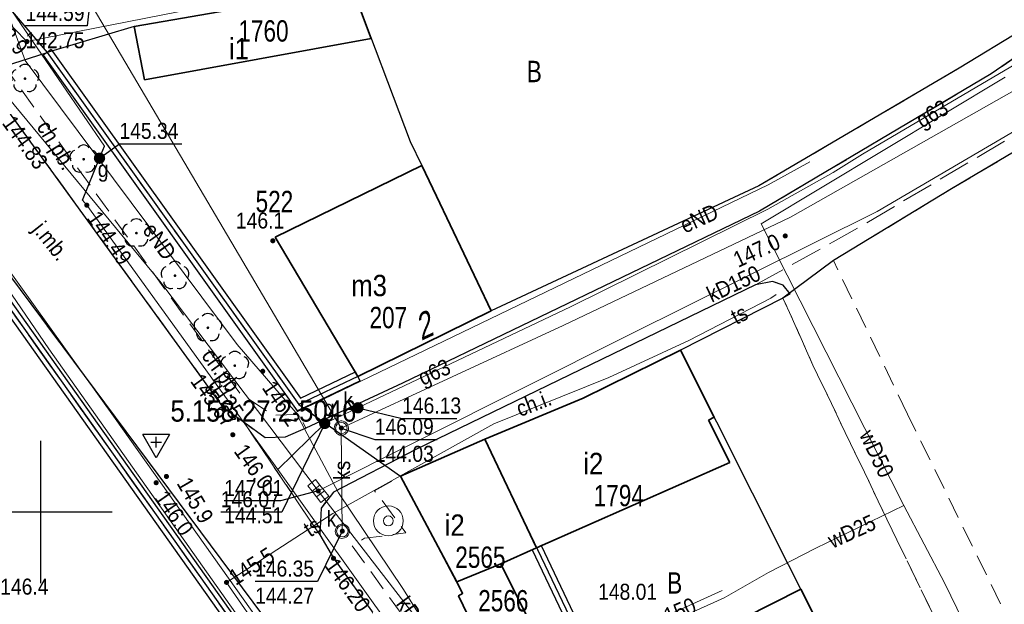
# Model space of a CAD drawing. Header units: metres. Extents: x 5548743 to 5556416, y 5707500 to 5714000.
# Tile 184 of 203: x 5554399 to 5554468, y 5710594 to 5710635. Entities that reach past the tile are written whole.
import ezdxf
from ezdxf.enums import TextEntityAlignment as Align

# ---------------------------------------------------------------- set-up
doc = ezdxf.new("R2010")
doc.units = ezdxf.units.M
doc.header["$MEASUREMENT"] = 0
for name, pattern in [('1.5_0.75', [2.25, 1.5, -0.75]), ('2.25_0.75', [3, 2.25, -0.75]), ('219-1000', [0])]:
    doc.linetypes.add(name, pattern=pattern)
doc.layers.get('0').update_dxf_attribs({"color": 2, "linetype": 'CONTINUOUS', "lineweight": 5})
for name, color, linetype in [('210-oznaczenie konturu użytku gruntowego', 7, 'CONTINUOUS'), ('211-numer działki ewidencyjnej', 7, 'CONTINUOUS'), ('218-kontur użytku gruntowego', 7, 'CONTINUOUS'), ('219-działka ewidencyjna', 7, 'CONTINUOUS'), ('238-Punkt adresowy budynku', 7, 'CONTINUOUS'), ('312-budynek ewidencyjny', 7, 'CONTINUOUS'), ('312-oznaczenie budynku ewidencyjnego', 7, 'CONTINUOUS'), ('312-oznaczenie budynku ewidencyjnego-Atr117', 7, 'CONTINUOUS'), ('chodnik', 7, 'CONTINUOUS'), ('chodnik-Atr17', 7, 'CONTINUOUS'), ('drzewo liściaste', 7, 'CONTINUOUS'), ('jezdnia', 7, 'CONTINUOUS'), ('jezdnia-Atr17', 7, 'CONTINUOUS'), ('kratka ściekowa', 7, 'CONTINUOUS'), ('krawężnik', 7, 'CONTINUOUS'), ('obudowa ochronna przewodu', 7, 'CONTINUOUS'), ('pikieta naturalna', 7, 'CONTINUOUS'), ('pikieta naturalna-Atr2', 7, 'CONTINUOUS'), ('pikieta sztuczna', 7, 'CONTINUOUS'), ('pikieta sztuczna-Atr2', 7, 'CONTINUOUS'), ('przewód elektroenergetyczny podziemny', 7, 'CONTINUOUS'), ('przewód elektroenergetyczny podziemny-Atr1', 7, 'CONTINUOUS'), ('przewód gazowy', 7, 'CONTINUOUS'), ('przewód gazowy-Atr1', 7, 'CONTINUOUS'), ('przewód kanalizacyjny', 7, 'CONTINUOUS'), ('przewód kanalizacyjny-Atr1', 7, 'CONTINUOUS'), ('przewód telekomunikacyjny podziemny', 7, 'CONTINUOUS'), ('przewód telekomunikacyjny podziemny-Atr1', 7, 'CONTINUOUS'), ('przewód wodociągowy', 7, 'CONTINUOUS'), ('przewód wodociągowy-Atr1', 7, 'CONTINUOUS'), ('rzedna', 7, 'CONTINUOUS'), ('rzedna-Atr2', 7, 'CONTINUOUS'), ('rzedna-Atr3', 7, 'CONTINUOUS'), ('studnia kanalizacyjna', 7, 'CONTINUOUS'), ('studnia zwykła', 7, 'CONTINUOUS'), ('Szczegółowa osnowa geodezyjna wysokościowa', 7, 'CONTINUOUS'), ('Szczegółowa osnowa geodezyjna wysokościowa-Atr103', 7, 'CONTINUOUS'), ('Wstawianie ramki sekcyjnej z opisem', 7, 'CONTINUOUS'), ('właz do komory lub kanału - okrągły', 7, 'CONTINUOUS'), ('właz do komory lub kanału - okrągły-Atr17', 7, 'CONTINUOUS'), ('zasuwa lub zawór', 7, 'CONTINUOUS'), ('zasuwa lub zawór-Atr17', 7, 'CONTINUOUS'), ('ściana oporowa (linia)', 7, 'CONTINUOUS')]:
    doc.layers.add(name, color=color, linetype=linetype)
doc.styles.get("Standard").update_dxf_attribs({"font": 'Working1250', "width": 0.75})
doc.linetypes.add('otdn_1000', pattern='A,7,0,[21,ksztalty.shx,S=0.7,R=0,X=0,Y=0]', length=7)

# ---------------------------------------------------------------- blocks, each defined once
blk = doc.blocks.new('PW01')
at = {"linetype": 'Continuous', "lineweight": 13}
h = blk.add_hatch(color=0, dxfattribs=at)
edge = h.paths.add_edge_path()
edge.add_arc((0, 0), 0.18, 0, 360)
blk = doc.blocks.new('US22')
at = {"color": 0, "linetype": 'Continuous', "lineweight": 0}
blk.add_circle((0, 0), 0.4, dxfattribs=at)
blk = doc.blocks.new('US13')
at = {"color": 0, "linetype": 'Continuous', "lineweight": 13}
for radius in [1.05, 0.35]:
    blk.add_circle((0, 0), radius, dxfattribs=at)
blk = doc.blocks.new('US05')
at = {"color": 0, "linetype": 'Continuous', "lineweight": 13}
for p, q in [((-0.75, -0.35), (-0.75, 0.35)), ((-0.75, 0.35), (-0.25, 0.35)), ((-0.25, -0.35), (-0.25, 0.35)), ((-0.25, 0.35), (0.25, 0.35)), ((0.25, -0.35), (0.25, 0.35)), ((0.25, 0.35), (0.75, 0.35)), ((0.75, -0.35), (0.75, 0.35)), ((-0.75, -0.35), (-0.25, -0.35)), ((-0.25, -0.35), (0.25, -0.35)), ((0.25, -0.35), (0.75, -0.35))]:
    blk.add_line(p, q, dxfattribs=at)
blk = doc.blocks.new('US25')
at = {"linetype": 'Continuous', "lineweight": 13}
h = blk.add_hatch(color=0, dxfattribs=at)
edge = h.paths.add_edge_path()
edge.add_arc((0, 0), 0.4, 0, 360)
blk = doc.blocks.new('OP021')
at = {"linetype": 'Continuous', "lineweight": 13}
h = blk.add_hatch(color=0, dxfattribs=at)
edge = h.paths.add_edge_path()
edge.add_arc((0, 0), 0.1, 0, 360)
at = {"color": 0, "linetype": 'Continuous', "lineweight": -3}
for centre, start, end in [((0, 0.5), 38.316, 141.684), ((-0.476, 0.154), 110.388, 213.756), ((0.476, 0.154), 326.244, 69.612), ((-0.294, -0.404), 182.272, 285.64), ((0.294, -0.404), 254.36, 357.728), ((0.294, -0.404), 254.36, 357.728)]:
    blk.add_arc(centre, 0.5, start, end, dxfattribs=at)
blk = doc.blocks.new('OSSH')
at = {"color": 0}
for p, q in [((0, -1.081), (-0.936, 0.543)), ((0.939, 0.543), (-0.936, 0.543)), ((-0.375, 0), (0.375, 0)), ((0.939, 0.543), (0, -1.081)), ((0, -0.375), (0, 0.375))]:
    blk.add_line(p, q, dxfattribs=at)
blk = doc.blocks.new('RAMKA1000K')
at = {"color": 0}
for p, q in [((0, 95), (0, 105)), ((800, 95), (800, 105)), ((0, 100), (5, 100)), ((795, 100), (800, 100))]:
    blk.add_line(p, q, dxfattribs=at)

msp = doc.modelspace()

# ---------------------------------------------------------------- linework, layer by layer
at = {"layer": '218-kontur użytku gruntowego', "color": 70, "linetype": '1.5_0.75', "lineweight": 18, "flags": 128}
for points in [[(5554421.88, 5710636.76), (5554406.56, 5710634.1)], [(5554406.56, 5710634.1), (5554421.88, 5710636.76)], [(5554464.47, 5710631.16), (5554473.42, 5710636.62)], [(5554473.42, 5710636.62), (5554464.47, 5710631.16)], [(5554406.56, 5710634.1), (5554400.44, 5710632.27)], [(5554400.44, 5710632.27), (5554406.56, 5710634.1)], [(5554400.44, 5710632.27), (5554418.12, 5710607.55)], [(5554418.12, 5710607.55), (5554400.44, 5710632.27)], [(5554417.28, 5710586.85), (5554385.57, 5710631.55)], [(5554385.57, 5710631.55), (5554417.28, 5710586.85)], [(5554450.41, 5710622.9), (5554464.47, 5710631.16)], [(5554464.47, 5710631.16), (5554450.41, 5710622.9)], [(5554463.94, 5710622.68), (5554476.1, 5710629.88)], [(5554431.61, 5710614.12), (5554450.41, 5710622.9)], [(5554450.41, 5710622.9), (5554431.61, 5710614.12)], [(5554455.65, 5710617.65), (5554463.94, 5710622.68)], [(5554460.86, 5710606.87), (5554455.65, 5710617.65)], [(5554452.11, 5710615.02), (5554444.91, 5710611.36)], [(5554444.91, 5710611.36), (5554452.11, 5710615.02)], [(5554454.21, 5710610.31), (5554452.11, 5710615.02)], [(5554452.11, 5710615.02), (5554454.21, 5710610.31)], [(5554422.25, 5710609.52), (5554431.61, 5710614.12)], [(5554431.61, 5710614.12), (5554422.25, 5710609.52)], [(5554444.91, 5710611.36), (5554438.07, 5710607.99)], [(5554438.07, 5710607.99), (5554444.91, 5710611.36)], [(5554460.1, 5710598.05), (5554454.21, 5710610.31)], [(5554454.21, 5710610.31), (5554460.1, 5710598.05)], [(5554418.12, 5710607.55), (5554422.25, 5710609.52)], [(5554422.25, 5710609.52), (5554418.12, 5710607.55)], [(5554438.07, 5710607.99), (5554431.17, 5710605.11)], [(5554431.17, 5710605.11), (5554438.07, 5710607.99)], [(5554470.36, 5710587.49), (5554460.86, 5710606.87)], [(5554431.17, 5710605.11), (5554425.26, 5710602.5)], [(5554425.26, 5710602.5), (5554431.17, 5710605.11)], [(5554425.26, 5710602.5), (5554429.61, 5710594.28)], [(5554429.61, 5710594.28), (5554425.26, 5710602.5)], [(5554466.39, 5710585.08), (5554460.1, 5710598.05)], [(5554460.1, 5710598.05), (5554466.39, 5710585.08)], [(5554429.61, 5710594.28), (5554429.33, 5710594.1)], [(5554429.33, 5710594.1), (5554429.61, 5710594.28)], [(5554429.33, 5710594.1), (5554433.33, 5710585.78)], [(5554433.33, 5710585.78), (5554429.33, 5710594.1)]]:
    msp.add_lwpolyline(points, dxfattribs=at)
at = {"layer": '219-działka ewidencyjna', "color": 94, "linetype": '219-1000', "lineweight": 30, "flags": 128}
for points in [[(5554395.93, 5710637.56), (5554400.44, 5710632.27)], [(5554421.88, 5710636.76), (5554406.56, 5710634.1)], [(5554421.88, 5710636.76), (5554425.93, 5710626.02)], [(5554473.42, 5710636.62), (5554464.47, 5710631.16)], [(5554406.56, 5710634.1), (5554400.44, 5710632.27)], [(5554400.44, 5710632.27), (5554418.12, 5710607.55)], [(5554385.57, 5710631.55), (5554417.28, 5710586.85)], [(5554464.47, 5710631.16), (5554450.41, 5710622.9)], [(5554476.1, 5710629.88), (5554463.94, 5710622.68)], [(5554425.93, 5710626.02), (5554426.76, 5710624.32)], [(5554426.76, 5710624.32), (5554431.61, 5710614.12)], [(5554450.41, 5710622.9), (5554431.61, 5710614.12)], [(5554463.94, 5710622.68), (5554455.65, 5710617.65)], [(5554455.65, 5710617.65), (5554452.11, 5710615.02)], [(5554452.11, 5710615.02), (5554444.91, 5710611.36)], [(5554431.61, 5710614.12), (5554422.25, 5710609.52)], [(5554444.91, 5710611.36), (5554438.07, 5710607.99)], [(5554444.91, 5710611.36), (5554460.03, 5710581.25)], [(5554422.25, 5710609.52), (5554418.12, 5710607.55)], [(5554438.07, 5710607.99), (5554431.17, 5710605.11)], [(5554418.12, 5710607.55), (5554425.26, 5710602.5)], [(5554431.17, 5710605.11), (5554425.26, 5710602.5)], [(5554431.17, 5710605.11), (5554446.51, 5710572.98)], [(5554425.26, 5710602.5), (5554429.61, 5710594.28)], [(5554429.61, 5710594.28), (5554429.33, 5710594.1)], [(5554429.33, 5710594.1), (5554433.33, 5710585.78)]]:
    msp.add_lwpolyline(points, dxfattribs=at)
at = {"layer": '312-budynek ewidencyjny', "color": 252, "linetype": 'Continuous', "lineweight": 35, "flags": 128}
for points in [[(5554406.56, 5710634.1), (5554421.88, 5710636.76)], [(5554421.88, 5710636.76), (5554423.2, 5710633.25)], [(5554407.28, 5710630.34), (5554406.56, 5710634.1)], [(5554423.2, 5710633.25), (5554407.28, 5710630.34)], [(5554416.45, 5710619.29), (5554426.76, 5710624.32)], [(5554426.76, 5710624.32), (5554427.79, 5710622.17)], [(5554427.79, 5710622.17), (5554431.61, 5710614.12)], [(5554422.25, 5710609.52), (5554416.45, 5710619.29)], [(5554431.61, 5710614.12), (5554422.25, 5710609.52)], [(5554438.07, 5710607.99), (5554444.91, 5710611.36)], [(5554444.91, 5710611.36), (5554447.28, 5710606.65)], [(5554431.17, 5710605.11), (5554438.07, 5710607.99)], [(5554447.28, 5710606.65), (5554446.89, 5710606.44)], [(5554446.89, 5710606.44), (5554448.37, 5710603.47)], [(5554425.26, 5710602.5), (5554431.17, 5710605.11)], [(5554431.17, 5710605.11), (5554434.81, 5710597.48)], [(5554434.81, 5710597.48), (5554431.17, 5710605.11)], [(5554448.37, 5710603.47), (5554434.81, 5710597.48)], [(5554429.2, 5710595.08), (5554425.26, 5710602.5)], [(5554434.81, 5710597.48), (5554432.29, 5710596.36)], [(5554432.29, 5710596.36), (5554429.2, 5710595.08)], [(5554429.2, 5710595.08), (5554432.29, 5710596.36)], [(5554432.29, 5710596.36), (5554434.26, 5710592.4)], [(5554429.61, 5710594.28), (5554429.2, 5710595.08)], [(5554439.54, 5710587.58), (5554453.37, 5710594.57)], [(5554453.37, 5710594.57), (5554460.03, 5710581.25)], [(5554429.33, 5710594.1), (5554429.61, 5710594.28)], [(5554430.96, 5710590.71), (5554429.33, 5710594.1)]]:
    msp.add_lwpolyline(points, dxfattribs=at)
at = {"layer": 'chodnik', "color": 252, "linetype": '1.5_0.75', "lineweight": 18, "flags": 128}
for points in [[(5554323.63, 5710713.31), (5554326.52, 5710709.16), (5554339.47, 5710691.89), (5554356.75, 5710669.05), (5554369.9, 5710652.17), (5554375.24, 5710645.27), (5554382.14, 5710636.36), (5554385.57, 5710631.55), (5554417.28, 5710586.85), (5554420.33, 5710583.2), (5554421.57, 5710584.7), (5554394.12, 5710621.57), (5554370.14, 5710654.01), (5554350.19, 5710680.11), (5554349.5, 5710681.17), (5554338.47, 5710695.86), (5554328.36, 5710709.29), (5554324.94, 5710714.22)], [(5554396.78, 5710630.42), (5554396.98, 5710629.38), (5554397.95, 5710627.83), (5554412.85, 5710607.28), (5554414.27, 5710606.27), (5554415.76, 5710605.21), (5554417.15, 5710605.26), (5554418.6, 5710605.89), (5554418.14, 5710606.84), (5554416.32, 5710606.8), (5554413.97, 5710608.34), (5554397.44, 5710631.31)], [(5554429.47, 5710584.39), (5554430.99, 5710584.95), (5554421.86, 5710597.62), (5554422.73, 5710598.15), (5554425.63, 5710598.52), (5554423.44, 5710601.49), (5554425.26, 5710602.5), (5554431.17, 5710605.11), (5554438.07, 5710607.99), (5554444.91, 5710611.36), (5554452.11, 5710615.02), (5554452.61, 5710615.32), (5554452.13, 5710615.92), (5554451.37, 5710616.17), (5554450.17, 5710615.94), (5554426.32, 5710604.38), (5554420.54, 5710601.39), (5554419.68, 5710600.26), (5554419.6, 5710598.38), (5554420.55, 5710596.74)]]:
    msp.add_lwpolyline(points, close=True, dxfattribs=at)
at = {"layer": 'jezdnia', "color": 252, "linetype": '2.25_0.75', "lineweight": 18, "flags": 128}
for points in [[(5554552.05, 5710711.22), (5554552.63, 5710709.3), (5554552.53, 5710707.06), (5554552.16, 5710705.41), (5554551.51, 5710704.05), (5554550.31, 5710702.54), (5554547.38, 5710699.78), (5554530.25, 5710683.47), (5554518.24, 5710671.52), (5554515.19, 5710668.72), (5554512.43, 5710666.27), (5554509.44, 5710663.6), (5554503.12, 5710658.09), (5554494.7, 5710651.01), (5554489.25, 5710646.55), (5554488.04, 5710645.72), (5554487.11, 5710645.3), (5554485.69, 5710644.79), (5554478.94, 5710642.57), (5554477.43, 5710642.29), (5554475.08, 5710642.25), (5554473.42, 5710642.28), (5554472.43, 5710638.71), (5554473.93, 5710638.51), (5554474.43, 5710637.77), (5554474.72, 5710636.97), (5554474.66, 5710636.42), (5554473.93, 5710635.73), (5554466.73, 5710630.76), (5554450.45, 5710621.12), (5554425.4, 5710609.05), (5554418.6, 5710605.89), (5554417.15, 5710605.26), (5554415.76, 5710605.21), (5554414.27, 5710606.27), (5554419.6, 5710598.38), (5554419.68, 5710600.26), (5554420.54, 5710601.39), (5554426.32, 5710604.38), (5554450.17, 5710615.94), (5554455.64, 5710618.96), (5554457.51, 5710620.02), (5554470.33, 5710627.61), (5554480.55, 5710633.59), (5554490.93, 5710638.9), (5554493.53, 5710640.11), (5554500.28, 5710648.12), (5554500.93, 5710648.88), (5554511.72, 5710657.89), (5554514.76, 5710660.52), (5554517.05, 5710662.45), (5554519.99, 5710665.18), (5554525.09, 5710670.03), (5554526.61, 5710671.37), (5554527.35, 5710672.08), (5554528.16, 5710672.64), (5554535.47, 5710679.96), (5554536.25, 5710680.82), (5554537.58, 5710682.07), (5554542.1, 5710686.33), (5554551.5, 5710695.18), (5554553.01, 5710696.3), (5554554.52, 5710697.03), (5554556.44, 5710697.5), (5554558.78, 5710696.84), (5554560.73, 5710695.29)], [(5554421.57, 5710584.7), (5554429.47, 5710584.39), (5554420.55, 5710596.74), (5554419.6, 5710598.38), (5554414.27, 5710606.27), (5554412.85, 5710607.28), (5554397.95, 5710627.83), (5554396.98, 5710629.38), (5554375.33, 5710656.67), (5554354.72, 5710685.09), (5554349.5, 5710681.17), (5554350.19, 5710680.11), (5554370.14, 5710654.01), (5554394.12, 5710621.57)]]:
    msp.add_lwpolyline(points, close=True, dxfattribs=at)
at = {"layer": 'krawężnik', "color": 252, "linetype": 'Continuous', "lineweight": 25, "flags": 128}
for points in [[(5554421.57, 5710584.7), (5554394.12, 5710621.57), (5554370.14, 5710654.01), (5554350.19, 5710680.11), (5554349.5, 5710681.17), (5554338.47, 5710695.86), (5554328.36, 5710709.29), (5554324.94, 5710714.22)], [(5554472.43, 5710638.71), (5554473.93, 5710638.51), (5554474.43, 5710637.77), (5554474.72, 5710636.97), (5554474.66, 5710636.42), (5554473.93, 5710635.73), (5554466.73, 5710630.76), (5554450.45, 5710621.12), (5554425.4, 5710609.05), (5554418.6, 5710605.89), (5554417.15, 5710605.26), (5554415.76, 5710605.21), (5554414.27, 5710606.27), (5554412.85, 5710607.28), (5554397.95, 5710627.83), (5554396.98, 5710629.38), (5554396.78, 5710630.42), (5554397.44, 5710631.31), (5554400.44, 5710632.27)], [(5554452.61, 5710615.32), (5554452.13, 5710615.92), (5554451.37, 5710616.17), (5554450.17, 5710615.94), (5554426.32, 5710604.38), (5554420.54, 5710601.39), (5554419.68, 5710600.26), (5554419.6, 5710598.38), (5554420.55, 5710596.74), (5554429.47, 5710584.39)]]:
    msp.add_lwpolyline(points, dxfattribs=at)
at = {"layer": 'obudowa ochronna przewodu', "color": 252, "linetype": 'Continuous', "lineweight": 25, "flags": 128}
msp.add_lwpolyline([(5554402.92, 5710621.89), (5554404.12, 5710624.84), (5554404.47, 5710625.68)], dxfattribs=at)
at = {"layer": 'przewód elektroenergetyczny podziemny', "color": 1, "linetype": 'Continuous', "lineweight": 18, "flags": 128}
for points in [[(5554618.42, 5710600.52), (5554598.73, 5710590.31), (5554584.04, 5710584.65), (5554571.96, 5710604.65), (5554563.95, 5710617.02), (5554555.71, 5710632), (5554544.41, 5710649.74), (5554530.65, 5710671.55), (5554500.98, 5710648.51), (5554494.46, 5710639.26), (5554478.56, 5710631.87), (5554474.37, 5710637.47), (5554472.16, 5710639.32), (5554454.55, 5710639.85), (5554436.48, 5710638.4), (5554421.46, 5710637.45), (5554399.02, 5710633.03), (5554394.66, 5710637.51), (5554388.71, 5710642.51), (5554381.93, 5710636.93), (5554358.42, 5710667.49), (5554395.08, 5710691.67), (5554394, 5710693.59), (5554393.59, 5710693.48)], [(5554396.74, 5710637.56), (5554398.91, 5710631.7), (5554413.79, 5710611.76), (5554417.91, 5710606.97), (5554420.9, 5710601.33), (5554425.41, 5710594.62), (5554440.73, 5710570.16), (5554441.76, 5710569.31), (5554444.92, 5710571.7), (5554445.59, 5710571.37), (5554447.05, 5710571.93), (5554466.29, 5710583.95), (5554467.82, 5710585.54), (5554469.46, 5710586.99), (5554470, 5710588.24)], [(5554417.91, 5710606.97), (5554451.06, 5710622.98), (5554454, 5710624.58)]]:
    msp.add_lwpolyline(points, dxfattribs=at)
at = {"layer": 'przewód gazowy', "color": 40, "linetype": 'Continuous', "lineweight": 18, "flags": 128}
for points in [[(5554416.65, 5710602.98), (5554403.23, 5710621.54), (5554402.92, 5710621.89), (5554404.12, 5710624.84), (5554404.47, 5710625.68), (5554397.07, 5710636.48), (5554396.18, 5710636.85), (5554393.21, 5710638.9), (5554390.23, 5710641.85), (5554387.51, 5710644.56), (5554380.01, 5710652.42)], [(5554486.45, 5710644.06), (5554480.09, 5710640.63), (5554479.35, 5710637.86), (5554467.72, 5710631.02), (5554457.69, 5710625.12), (5554455.64, 5710623.84), (5554451.05, 5710621.25), (5554437.2, 5710614.4), (5554422.27, 5710607.31), (5554419.93, 5710606.21), (5554416.65, 5710602.98)], [(5554458.63, 5710544.72), (5554452.81, 5710552.45), (5554445.41, 5710563.26), (5554445.14, 5710563.64), (5554442.44, 5710567.41), (5554430.23, 5710585.03), (5554427.69, 5710587.53), (5554416.65, 5710602.98)]]:
    msp.add_lwpolyline(points, dxfattribs=at)
at = {"layer": 'przewód kanalizacyjny', "color": 34, "linetype": 'Continuous', "lineweight": 18, "flags": 128}
for points in [[(5554403.43, 5710635.81), (5554421.1, 5710605.89), (5554436.67, 5710613.08), (5554452.64, 5710620.71), (5554475.58, 5710633.69), (5554493.24, 5710644.62), (5554505.33, 5710636.12), (5554511.32, 5710631.05), (5554532.54, 5710615.46), (5554538.01, 5710606.53), (5554542.3, 5710598.85), (5554545.18, 5710592.28), (5554547.72, 5710585.05), (5554551.08, 5710576.4), (5554560.88, 5710550.1), (5554563.42, 5710544.78), (5554570, 5710519.72), (5554571.02, 5710502.86)], [(5554515.93, 5710629.05), (5554498.05, 5710642.9), (5554494.02, 5710642.62), (5554493.13, 5710642.63), (5554470.02, 5710641.98), (5554450.65, 5710640.72), (5554445.72, 5710640.39), (5554434.44, 5710639.3), (5554418.83, 5710637.96), (5554391.77, 5710636.28), (5554394.11, 5710633.44), (5554408.36, 5710616.21), (5554419.48, 5710601.47)], [(5554479.52, 5710633.3), (5554458.72, 5710621.09), (5554441.18, 5710612.36), (5554419.48, 5710601.47)], [(5554421.17, 5710598.65), (5554421.1, 5710605.89)], [(5554419.48, 5710601.47), (5554432.44, 5710584.66), (5554437.45, 5710586.19), (5554437.6, 5710585.6)], [(5554447.83, 5710594.49), (5554438.62, 5710590.28), (5554440.27, 5710587.95)]]:
    msp.add_lwpolyline(points, dxfattribs=at)
at = {"layer": 'przewód telekomunikacyjny podziemny', "color": 30, "linetype": 'Continuous', "lineweight": 18, "flags": 128}
for points in [[(5554446.39, 5710546), (5554438, 5710558.61), (5554420.23, 5710583.63), (5554400.56, 5710611.46), (5554390.86, 5710625.65), (5554379.37, 5710640.87), (5554363.85, 5710660.95), (5554356.41, 5710670.49), (5554340.96, 5710690.97), (5554324.08, 5710713.52), (5554322.07, 5710717.37), (5554318.83, 5710725.14), (5554317.4, 5710729.49), (5554313.96, 5710747.36), (5554310.1, 5710767.3), (5554307.07, 5710783.72), (5554304.42, 5710793.03), (5554300.46, 5710804.82), (5554292.87, 5710822.58)], [(5554463.96, 5710526.5), (5554462.85, 5710526.03), (5554461.35, 5710526.43), (5554450.63, 5710541.17), (5554432.61, 5710568.64), (5554418.97, 5710587.2), (5554405.21, 5710606.55), (5554390.24, 5710627.44), (5554367.89, 5710656.4), (5554350.5, 5710678.99), (5554328.33, 5710708.59)], [(5554451.62, 5710615.26), (5554451.25, 5710615.01), (5554445.5, 5710612.03), (5554439.88, 5710609.43), (5554431.8, 5710606.18), (5554420.5, 5710599.89), (5554413.04, 5710595.05), (5554418.43, 5710587.27), (5554421.85, 5710580.69), (5554423.62, 5710578.89), (5554425.07, 5710576.9), (5554428.95, 5710571.78), (5554432.09, 5710567.46), (5554439.67, 5710557.33), (5554446.17, 5710546.45), (5554449.55, 5710541.81), (5554450.74, 5710539.67), (5554440.28, 5710534.28), (5554434.87, 5710531.22), (5554426.77, 5710526.7), (5554421.99, 5710524.3), (5554412.76, 5710518.69), (5554409.67, 5710523.11), (5554408.89, 5710523.91)]]:
    msp.add_lwpolyline(points, dxfattribs=at)
at = {"layer": 'przewód wodociągowy', "color": 5, "linetype": 'Continuous', "lineweight": 18, "flags": 128}
for points in [[(5554467.7, 5710630.53), (5554450.58, 5710620.23), (5554460.59, 5710600.44), (5554463.45, 5710595.03), (5554464.76, 5710592.33), (5554468.87, 5710584.3), (5554469.19, 5710570.16), (5554473.83, 5710557.02), (5554476.21, 5710558)], [(5554437.87, 5710585.76), (5554437.92, 5710589.44), (5554439.42, 5710590.11), (5554447.97, 5710593.96), (5554451.1, 5710595.75), (5554454.41, 5710597.46), (5554460.59, 5710600.44)]]:
    msp.add_lwpolyline(points, dxfattribs=at)
at = {"layer": 'rzedna-Atr2', "color": 252, "flags": 128}
for points in [[(5554403.43, 5710635.81), (5554403.26, 5710634.13), (5554398.929, 5710634.13)], [(5554404.12, 5710624.84), (5554405.52, 5710625.85), (5554409.898, 5710625.85)], [(5554422.27, 5710607.31), (5554425.37, 5710606.56), (5554429.214, 5710606.56)], [(5554419.93, 5710606.21), (5554416.92, 5710599.98), (5554412.637, 5710599.98)], [(5554421.1, 5710605.89), (5554423.45, 5710605.08), (5554427.82, 5710605.08)], [(5554419.48, 5710601.47), (5554416.82, 5710600.77), (5554412.88, 5710600.77)], [(5554421.17, 5710598.65), (5554419.43, 5710595.11), (5554415.044, 5710595.11)]]:
    msp.add_lwpolyline(points, dxfattribs=at)
at = {"layer": 'studnia kanalizacyjna', "color": 34, "linetype": 'Continuous', "lineweight": 18, "flags": 128}
for points in [[(5554421.6, 5710605.9), (5554421.6, 5710605.8), (5554421.57, 5710605.7), (5554421.51, 5710605.61), (5554421.44, 5710605.52), (5554421.36, 5710605.46), (5554421.27, 5710605.41), (5554421.17, 5710605.39), (5554421.07, 5710605.39), (5554420.97, 5710605.4), (5554420.86, 5710605.45), (5554420.78, 5710605.51), (5554420.71, 5710605.59), (5554420.65, 5710605.68), (5554420.62, 5710605.78), (5554420.6, 5710605.88), (5554420.61, 5710605.98), (5554420.64, 5710606.08), (5554420.7, 5710606.17), (5554420.77, 5710606.25), (5554420.85, 5710606.31), (5554420.94, 5710606.36), (5554421.04, 5710606.39), (5554421.14, 5710606.39), (5554421.24, 5710606.37), (5554421.34, 5710606.32), (5554421.43, 5710606.26), (5554421.5, 5710606.19), (5554421.56, 5710606.1), (5554421.59, 5710606)], [(5554421.67, 5710598.66), (5554421.66, 5710598.56), (5554421.63, 5710598.46), (5554421.58, 5710598.37), (5554421.51, 5710598.28), (5554421.43, 5710598.22), (5554421.33, 5710598.17), (5554421.23, 5710598.15), (5554421.13, 5710598.14), (5554421.03, 5710598.16), (5554420.93, 5710598.21), (5554420.85, 5710598.27), (5554420.78, 5710598.35), (5554420.72, 5710598.44), (5554420.68, 5710598.53), (5554420.67, 5710598.63), (5554420.68, 5710598.73), (5554420.71, 5710598.84), (5554420.76, 5710598.93), (5554420.83, 5710599.01), (5554420.91, 5710599.07), (5554421.01, 5710599.12), (5554421.11, 5710599.14), (5554421.21, 5710599.15), (5554421.31, 5710599.13), (5554421.41, 5710599.08), (5554421.49, 5710599.02), (5554421.56, 5710598.95), (5554421.63, 5710598.86), (5554421.66, 5710598.76)]]:
    msp.add_lwpolyline(points, close=True, dxfattribs=at)
at = {"layer": 'ściana oporowa (linia)', "color": 252, "linetype": 'Continuous'}
for p, q in [((5554400.44, 5710632.27), (5554400.155, 5710632.066)), ((5554400.725, 5710632.474), (5554400.44, 5710632.27)), ((5554422.099, 5710609.836), (5554422.25, 5710609.52)), ((5554422.25, 5710609.52), (5554422.401, 5710609.204)), ((5554434.81, 5710597.48), (5554434.494, 5710597.329)), ((5554435.126, 5710597.631), (5554434.81, 5710597.48))]:
    msp.add_line(p, q, dxfattribs=at)
at = {"layer": 'ściana oporowa (linia)', "color": 252, "linetype": 'otdn_1000'}
for p, q in [((5554400.155, 5710632.066), (5554418.006, 5710607.108)), ((5554386.145, 5710630.137), (5554416.741, 5710587.004)), ((5554418.006, 5710607.108), (5554422.401, 5710609.204)), ((5554434.494, 5710597.329), (5554439.224, 5710587.429))]:
    msp.add_line(p, q, dxfattribs=at)
at = {"layer": 'ściana oporowa (linia)', "color": 252}
for p, q in [((5554400.725, 5710632.474), (5554418.234, 5710607.992)), ((5554386.715, 5710630.543), (5554417.759, 5710586.776)), ((5554418.234, 5710607.992), (5554422.099, 5710609.836)), ((5554435.126, 5710597.631), (5554439.856, 5710587.731))]:
    msp.add_line(p, q, dxfattribs=at)

# ---------------------------------------------------------------- block references
at = {"layer": 'drzewo liściaste', "color": 3, "linetype": 'Continuous', "lineweight": 18}
for p in [(5554398.89, 5710630.43), (5554403.01, 5710624.77), (5554406.71, 5710619.58), (5554409.42, 5710616.59), (5554411.73, 5710612.93), (5554413.62, 5710610.27)]:
    msp.add_blockref('OP021', p, dxfattribs=at)
at = {"layer": 'kratka ściekowa', "color": 34, "linetype": 'Continuous', "lineweight": 18, "rotation": 308.254}
msp.add_blockref('US05', (5554419.48, 5710601.47), dxfattribs=at)
at = {"layer": 'pikieta naturalna', "color": 252, "linetype": 'Continuous', "lineweight": 13}
for p in [(5554452.27, 5710619.38), (5554416.29, 5710619.04), (5554415.58, 5710609.88), (5554413.48, 5710605.42), (5554408.1, 5710602.05), (5554408.82, 5710602.49)]:
    msp.add_blockref('PW01', p, dxfattribs=at)
at = {"layer": 'pikieta sztuczna', "color": 252, "linetype": 'Continuous', "lineweight": 13}
for p in [(5554412.85, 5710607.28), (5554420.55, 5710596.74)]:
    msp.add_blockref('PW01', p, dxfattribs=at)
at = {"layer": 'rzedna', "color": 1, "linetype": 'Continuous', "lineweight": 18}
msp.add_blockref('PW01', (5554399.02, 5710633.03), dxfattribs=at)
at = {"layer": 'rzedna', "color": 40, "linetype": 'Continuous', "lineweight": 18}
for p in [(5554404.12, 5710624.84), (5554403.23, 5710621.54), (5554422.27, 5710607.31), (5554419.93, 5710606.21)]:
    msp.add_blockref('PW01', p, dxfattribs=at)
at = {"layer": 'rzedna', "color": 34, "linetype": 'Continuous', "lineweight": 18}
for p in [(5554421.1, 5710605.89), (5554421.17, 5710598.65)]:
    msp.add_blockref('PW01', p, dxfattribs=at)
at = {"layer": 'rzedna', "color": 34, "linetype": 'Continuous', "lineweight": 18, "rotation": 308.254}
msp.add_blockref('PW01', (5554419.48, 5710601.47), dxfattribs=at)
at = {"layer": 'rzedna', "color": 30, "linetype": 'Continuous', "lineweight": 18}
msp.add_blockref('PW01', (5554413.04, 5710595.05), dxfattribs=at)
at = {"layer": 'studnia zwykła', "color": 5, "linetype": 'Continuous', "lineweight": 18}
msp.add_blockref('US13', (5554424.4, 5710599.37), dxfattribs=at)
at = {"layer": 'Szczegółowa osnowa geodezyjna wysokościowa', "color": 252, "linetype": 'Continuous', "lineweight": 13}
msp.add_blockref('OSSH', (5554408.1, 5710604.89), dxfattribs=at)
at = {"layer": 'Wstawianie ramki sekcyjnej z opisem', "color": 8, "linetype": 'Continuous', "lineweight": 5}
for p in [(5553600, 5710500), (5553600, 5710500), (5553600, 5710500), (5553600, 5710500), (5554400, 5710500), (5554400, 5710500), (5554400, 5710500), (5554400, 5710500)]:
    msp.add_blockref('RAMKA1000K', p, dxfattribs=at)
at = {"layer": 'właz do komory lub kanału - okrągły', "color": 252, "linetype": 'Continuous', "lineweight": 18}
for p in [(5554421.1, 5710605.89), (5554421.17, 5710598.65)]:
    msp.add_blockref('US22', p, dxfattribs=at)
at = {"layer": 'zasuwa lub zawór', "color": 40, "linetype": 'Continuous', "lineweight": 18}
for p in [(5554404.12, 5710624.84), (5554422.27, 5710607.31), (5554419.93, 5710606.21)]:
    msp.add_blockref('US25', p, dxfattribs=at)

# ---------------------------------------------------------------- texts
at = {"layer": '210-oznaczenie konturu użytku gruntowego', "color": 70, "linetype": 'Continuous', "lineweight": 18, "width": 0.79}
for p in [(5554434.12, 5710630.18), (5554443.98, 5710594.26)]:
    msp.add_text('B', height=1.5, dxfattribs=at).set_placement(p)
at = {"layer": '211-numer działki ewidencyjnej', "color": 94, "linetype": 'Continuous', "lineweight": 30, "width": 0.79}
msp.add_text('522', height=1.5, dxfattribs=at).set_placement((5554415.08, 5710621.05))
at = {"layer": '238-Punkt adresowy budynku', "color": 252, "linetype": 'Continuous', "lineweight": 18, "oblique": 15, "width": 0.79}
msp.add_text('2', height=1.8, rotation=24.843, dxfattribs=at).set_placement((5554427.19, 5710612.23), align=Align.CENTER)
at = {"layer": '312-oznaczenie budynku ewidencyjnego', "color": 252, "linetype": 'Continuous', "lineweight": 18, "width": 0.79}
for s, p in [('1760', (5554413.87, 5710634.53)), ('207', (5554423.08, 5710614.4)), ('1794', (5554438.82, 5710601.9)), ('2565', (5554429.1, 5710597.57)), ('2566', (5554430.71, 5710594.51))]:
    msp.add_text(s, height=1.5, dxfattribs=at).set_placement(p, align=Align.TOP_LEFT)
at = {"layer": '312-oznaczenie budynku ewidencyjnego-Atr117', "color": 252, "width": 0.9}
for s, p in [('i1', (5554413.91, 5710632.53)), ('m3', (5554423.05, 5710615.9)), ('i2', (5554438.79, 5710603.4)), ('i2', (5554429.06, 5710599.07))]:
    msp.add_text(s, height=1.5, dxfattribs=at).set_placement(p, align=Align.MIDDLE_CENTER)
at = {"layer": 'chodnik-Atr17', "color": 252, "width": 0.9}
for s, rotation, p in [('ch.pb.', 301.032, (5554399.67, 5710627.05)), ('ch.pb.', -54.26, (5554411.23, 5710610.96)), ('ch.i.', 20.854, (5554433.65, 5710606.66))]:
    msp.add_text(s, height=1.125, rotation=rotation, dxfattribs=at).set_placement(p)
at = {"layer": 'jezdnia-Atr17', "color": 252, "width": 0.9}
msp.add_text('j.mb.', height=1.125, rotation=308.517, dxfattribs=at).set_placement((5554399.37, 5710619.82))
at = {"layer": 'pikieta naturalna-Atr2', "color": 252, "width": 0.9}
for s, p in [('146.1', (5554413.7, 5710619.9)), ('146.4', (5554397.15, 5710594.19))]:
    msp.add_text(s, height=1.125, dxfattribs=at).set_placement(p)
for s, rotation, p in [('147.0', 25.006, (5554448.96, 5710617.13)), ('146.2', 303.69, (5554415.49, 5710608.72)), ('146.0', 305.348, (5554413.51, 5710604.25)), ('145.9', 300.01, (5554409.51, 5710602.01)), ('146.0', 304.756, (5554407.93, 5710600.99))]:
    msp.add_text(s, height=1.125, rotation=rotation, dxfattribs=at).set_placement(p)
at = {"layer": 'pikieta sztuczna-Atr2', "color": 252, "width": 0.9}
for s, rotation, p in [('144.83', 305.944, (5554397.23, 5710627.3)), ('145.67', 305.944, (5554410.45, 5710609.17)), ('146.20', 305.839, (5554419.89, 5710596.21))]:
    msp.add_text(s, height=1.125, rotation=rotation, dxfattribs=at).set_placement(p)
at = {"layer": 'przewód elektroenergetyczny podziemny-Atr1', "color": 1, "width": 0.9}
for rotation, p in [(24.462, (5554444.99, 5710620.05)), (305.428, (5554407.55, 5710620.11))]:
    msp.add_text('eND', height=1.125, rotation=rotation, dxfattribs=at).set_placement(p, align=Align.MIDDLE_LEFT)
at = {"layer": 'przewód gazowy-Atr1', "color": 40, "width": 0.9}
for s, rotation, p in [('g63', 29.164, (5554461.59, 5710627.42)), ('g63', 24.081, (5554426.59, 5710609.36)), ('g125', 304.557, (5554412.15, 5710609.21))]:
    msp.add_text(s, height=1.125, rotation=rotation, dxfattribs=at).set_placement(p, align=Align.MIDDLE_LEFT)
at = {"layer": 'przewód kanalizacyjny-Atr1', "color": 34, "width": 0.9}
for s, rotation, p in [('kD150', 25.165, (5554446.87, 5710615.19)), ('ks', 89.208, (5554421.14, 5710602.24)), ('kD100', 306.34, (5554425.35, 5710593.86)), ('kD150', 23.272, (5554442.31, 5710591.97))]:
    msp.add_text(s, height=1.125, rotation=rotation, dxfattribs=at).set_placement(p, align=Align.MIDDLE_LEFT)
at = {"layer": 'przewód telekomunikacyjny podziemny-Atr1', "color": 30, "width": 0.9}
for rotation, p in [(27.395, (5554448.57, 5710613.62)), (32.975, (5554418.61, 5710598.66))]:
    msp.add_text('ts', height=1.125, rotation=rotation, dxfattribs=at).set_placement(p, align=Align.MIDDLE_LEFT)
at = {"layer": 'przewód wodociągowy-Atr1', "color": 5, "width": 0.9}
for s, rotation, p in [('wD50', 295.536, (5554457.95, 5710605.66)), ('wD25', 24.437, (5554455.36, 5710597.92))]:
    msp.add_text(s, height=1.125, rotation=rotation, dxfattribs=at).set_placement(p, align=Align.MIDDLE_LEFT)
at = {"layer": 'rzedna-Atr2', "color": 34, "width": 0.9}
for s, p in [('144.59', (5554398.929, 5710634.141)), ('146.09', (5554423.45, 5710605.091)), ('147.01', (5554412.88, 5710600.781)), ('146.35', (5554415.044, 5710595.121)), ('148.01', (5554439.13, 5710593.491))]:
    msp.add_text(s, height=1.125, dxfattribs=at).set_placement(p, align=Align.BOTTOM_LEFT)
at = {"layer": 'rzedna-Atr2', "color": 1, "width": 0.9}
msp.add_text('143.9', height=1.125, rotation=312.922, dxfattribs=at).set_placement((5554396.88, 5710635.23), align=Align.TOP_LEFT)
at = {"layer": 'rzedna-Atr2', "color": 40, "width": 0.9}
for s, p in [('145.34', (5554405.52, 5710625.861)), ('146.13', (5554425.37, 5710606.571)), ('146.07', (5554412.637, 5710599.991))]:
    msp.add_text(s, height=1.125, dxfattribs=at).set_placement(p, align=Align.BOTTOM_LEFT)
msp.add_text('144.49', height=1.125, rotation=304.557, dxfattribs=at).set_placement((5554403.65, 5710620.95), align=Align.MIDDLE_LEFT)
at = {"layer": 'rzedna-Atr2', "color": 30, "width": 0.9}
msp.add_text('145.5', height=1.125, rotation=32.975, dxfattribs=at).set_placement((5554413.38, 5710595.27), align=Align.MIDDLE_LEFT)
at = {"layer": 'rzedna-Atr3', "color": 34, "width": 0.9}
for s, p in [('142.75', (5554398.929, 5710632.229)), ('144.03', (5554423.45, 5710603.179)), ('144.51', (5554412.88, 5710598.869)), ('144.27', (5554415.044, 5710593.209))]:
    msp.add_text(s, height=1.125, dxfattribs=at).set_placement(p, align=Align.BOTTOM_LEFT)
at = {"layer": 'Szczegółowa osnowa geodezyjna wysokościowa-Atr103', "color": 252, "width": 0.9}
msp.add_text('5.158.27.2.5046', height=1.5, dxfattribs=at).set_placement((5554409.1, 5710605.89), align=Align.BOTTOM_LEFT)
at = {"layer": 'właz do komory lub kanału - okrągły-Atr17', "color": 252, "width": 0.9}
for p in [(5554421.24, 5710607.28), (5554420.07, 5710598.96)]:
    msp.add_text('k', height=1.125, dxfattribs=at).set_placement(p)
at = {"layer": 'zasuwa lub zawór-Atr17', "color": 40, "width": 0.9}
for p in [(5554404, 5710623.52), (5554419.87, 5710606.73)]:
    msp.add_text('g', height=1.125, dxfattribs=at).set_placement(p)

doc.saveas('drawing.dxf')
